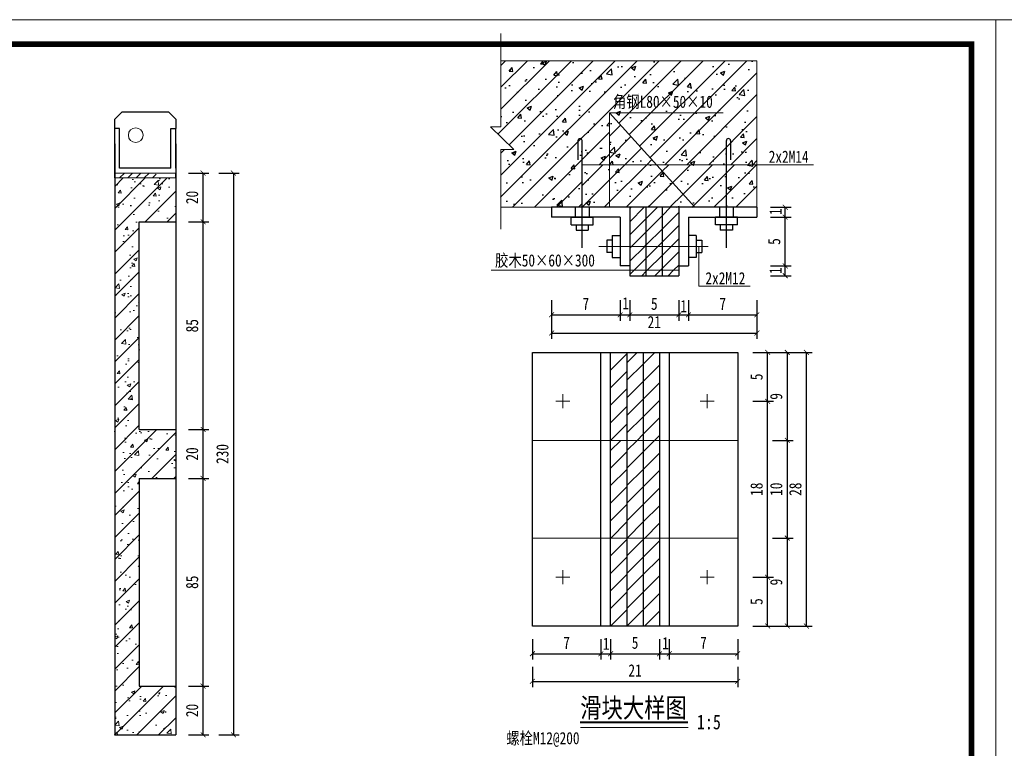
# Model space of a CAD drawing. Extents: x -13074 to 1448651, y 3648755 to 8081248.
# Tile 144 of 173: x 563780 to 563981, y 3858633 to 3858782. Entities that reach past the tile are written whole.
import ezdxf
from ezdxf.enums import TextEntityAlignment as Align
from ezdxf.lldxf.tags import DXFTag

# ---------------------------------------------------------------- set-up
doc = ezdxf.new("R2010")
doc.units = 0
doc.header["$PDMODE"] = 32
doc.header["$PDSIZE"] = 0.2
doc.layers.get('0').update_dxf_attribs({"linetype": 'CONTINUOUS'})
doc.layers.get('Defpoints').update_dxf_attribs({"linetype": 'CONTINUOUS'})
for name, color, linetype, lineweight in [('0.09标注线', 3, 'CONTINUOUS', 9), ('SHEET', 1, 'CONTINUOUS', 15), ('标注线', 7, 'CONTINUOUS', 18), ('细实线', 3, 'CONTINUOUS', 20), ('轮廓线', 1, 'CONTINUOUS', 30), ('轮廓西线', 1, 'CONTINUOUS', 15)]:
    doc.layers.add(name, color=color, linetype=linetype, lineweight=lineweight)
doc.layers.add('BIAOZHU', color=9, linetype='CONTINUOUS')
doc.styles.add('-仿宋_GB2312', font='FangSong_GB2312.ttf')
doc.styles.add('HZTXT', font='FangSong_GB2312.ttf', dxfattribs={"width": 0.8, "height": 2.5})
tags = doc.linetypes.add('DASHDOT2', pattern=[0.5, 0.25, -0.125, 0, -0.125]).pattern_tags.tags
tags[10:11] = [DXFTag(74, 4), DXFTag(75, 0), DXFTag(340, '0'), DXFTag(46, 1.0), DXFTag(50, 0.0), DXFTag(44, 0.0), DXFTag(45, 0.0)]
tags[8:9] = [DXFTag(74, 4), DXFTag(75, 0), DXFTag(340, '0'), DXFTag(46, 1.0), DXFTag(50, 0.0), DXFTag(44, 0.0), DXFTag(45, 0.0)]
tags[6:7] = [DXFTag(74, 4), DXFTag(75, 0), DXFTag(340, '0'), DXFTag(46, 1.0), DXFTag(50, 0.0), DXFTag(44, 0.0), DXFTag(45, 0.0)]
tags[4:5] = [DXFTag(74, 4), DXFTag(75, 0), DXFTag(340, '0'), DXFTag(46, 1.0), DXFTag(50, 0.0), DXFTag(44, 0.0), DXFTag(45, 0.0)]
doc.dimstyles.new('工作室标准标注', dxfattribs={"dimtxt": 2.5, "dimasz": 1, "dimexe": 1.2, "dimexo": 1.5, "dimgap": 1, "dimtad": 1, "dimdec": 1, "dimzin": 0, "dimdsep": 46, "dimtxsty": 'HZTXT', "dimblk": 'ARCHTICK', "dimcen": 0.09, "dimadec": 0, "dimazin": 0, "dimtfac": 0.09, "dimtdec": 1, "dimtofl": 0, "dimtmove": 2, "dimatfit": 3, "dimldrblk": 'ARCHTICK', "dimfxl": 3, "dimfxlon": 1, "dimtolj": 1, "dimtzin": 0, "dimarcsym": 0})
pattern_1 = [(49.99999999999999, (563876.3723080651, 3858744.085233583), (9.1092334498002, -0.7969542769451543), [0.9525000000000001, -10.4775]), (355, (563876.3723080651, 3858744.085233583), (-1.76214129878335, 9.552832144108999), [0.762, -8.382]), (100.451, (563877.131408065, 3858744.018821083), (7.347125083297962, 8.755834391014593), [0.8095000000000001, -8.9045]), (46.18420000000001, (563876.3723080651, 3858746.625233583), (13.5539520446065, -2.102116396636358), [1.42875, -15.71625]), (96.6356, (563877.5018030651, 3858746.450058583), (11.87021172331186, 12.37127779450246), [1.21425, -13.35675]), (351.1840000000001, (563876.3723080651, 3858746.625233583), (11.8702302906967, 12.37125589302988), [1.143, -12.573]), (21, (563877.642308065, 3858745.990233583), (7.580743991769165, -5.113275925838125), [0.9525000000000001, -10.4775]), (326.0000000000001, (563877.642308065, 3858745.990233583), (3.090101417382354, 9.209398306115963), [0.762, -8.382]), (71.4514, (563878.2740330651, 3858745.564128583), (10.67082453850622, 4.096142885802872), [0.8095000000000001, -8.9045]), (37.50000000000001, (563876.3723080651, 3858744.085233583), (0.1544301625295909, 4.227751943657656), [0, -8.2804, 0, -8.509, 0, -8.41375]), (7.499999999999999, (563876.3723080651, 3858744.085233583), (3.340983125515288, 5.009028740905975), [0, -4.8514, 0, -8.0899, 0, -3.20675]), (327.5, (563873.5402080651, 3858744.085233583), (6.77952975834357, -0.2864371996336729), [0, -3.175, 0, -9.906, 0, -13.1445]), (317.5, (563872.270208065, 3858744.085233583), (7.406459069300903, 1.271324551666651), [0, -4.1275, 0, -6.578600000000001, 0, -9.3345])]
pattern_2 = [(45, (563895.1118065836, 3858744.085233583), (-2.245064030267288, 2.245064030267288), [])]
pattern_3 = [(45, (563904.2664710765, 3858658.389122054), (-1.79605122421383, 1.796051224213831), [])]
pattern_4 = [(45, (563900.9331377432, 3858658.389122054), (-1.79605122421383, 1.796051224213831), [])]
pattern_5 = [(45, (563896.5118065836, 3858730.085233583), (-1.347038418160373, 1.347038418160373), [])]

# ---------------------------------------------------------------- blocks, each defined once
blk = doc.blocks.new('_ARCHTICK')
at = {"color": 0, "linetype": 'ByBlock', "const_width": 0.15}
blk.add_lwpolyline([(-0.5, -0.5), (0.5, 0.5)], dxfattribs=at)
blk = doc.blocks.new('*D1680')
at = {"layer": 'Defpoints', "color": 0, "lineweight": 13}
for p in [(563811.9949053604, 3858751.104306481), (563811.9949053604, 3858636.104306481), (563823.776584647, 3858636.104306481)]:
    blk.add_point(p, dxfattribs=at)
at = {"layer": '细实线', "color": 0, "lineweight": -2}
for p, q in [((563820.776584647, 3858751.104306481), (563824.976584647, 3858751.104306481)), ((563823.776584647, 3858751.104306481), (563823.776584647, 3858636.104306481)), ((563820.776584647, 3858636.104306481), (563824.976584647, 3858636.104306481))]:
    blk.add_line(p, q, dxfattribs=at)
for p, rotation in [((563823.776584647, 3858751.104306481), 90), ((563823.776584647, 3858636.104306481), 270)]:
    blk.add_blockref('_ARCHTICK', p, dxfattribs=dict(at, rotation=rotation))
at = {"layer": '细实线', "color": 0, "lineweight": 9, "insert": (563821.5265846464, 3858693.604306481), "char_height": 2.5, "attachment_point": 5, "rotation": 90, "style": 'HZTXT'}
blk.add_mtext('\\A1;230', dxfattribs=at)
blk = doc.blocks.new('*D1770')
at = {"layer": 'Defpoints', "color": 0, "lineweight": 13}
for p in [(563902.8618065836, 3858734.085233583), (563904.8618065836, 3858732.085233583), (563904.8618065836, 3858722.083915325)]:
    blk.add_point(p, dxfattribs=at)
at = {"layer": '细实线', "color": 0, "lineweight": -2}
for p, q in [((563902.8618065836, 3858725.083915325), (563902.8618065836, 3858720.883915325)), ((563904.8618065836, 3858725.083915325), (563904.8618065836, 3858720.883915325)), ((563902.8618065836, 3858722.083915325), (563904.8618065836, 3858722.083915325))]:
    blk.add_line(p, q, dxfattribs=at)
at = {"layer": '细实线', "color": 0, "lineweight": -2, "rotation": 180}
blk.add_blockref('_ARCHTICK', (563902.8618065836, 3858722.083915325), dxfattribs=at)
at = {"layer": '细实线', "color": 0, "lineweight": -2}
blk.add_blockref('_ARCHTICK', (563904.8618065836, 3858722.083915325), dxfattribs=at)
at = {"layer": '细实线', "color": 0, "lineweight": 9, "insert": (563904.0106070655, 3858724.450038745), "char_height": 2.5, "attachment_point": 5, "style": 'HZTXT'}
blk.add_mtext('\\A1;1', dxfattribs=at)
blk = doc.blocks.new('*D1772')
at = {"layer": 'Defpoints', "color": 0, "lineweight": 13}
for p in [(563916.8618065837, 3858734.085233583), (563914.8618065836, 3858732.085233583), (563916.8618065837, 3858722.083915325)]:
    blk.add_point(p, dxfattribs=at)
at = {"layer": '细实线', "color": 0, "lineweight": -2}
for p, q in [((563914.8618065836, 3858725.083915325), (563914.8618065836, 3858720.883915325)), ((563916.8618065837, 3858725.083915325), (563916.8618065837, 3858720.883915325)), ((563914.8618065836, 3858722.083915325), (563916.8618065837, 3858722.083915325))]:
    blk.add_line(p, q, dxfattribs=at)
at = {"layer": '细实线', "color": 0, "lineweight": -2, "rotation": 180}
blk.add_blockref('_ARCHTICK', (563914.8618065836, 3858722.083915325), dxfattribs=at)
at = {"layer": '细实线', "color": 0, "lineweight": -2}
blk.add_blockref('_ARCHTICK', (563916.8618065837, 3858722.083915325), dxfattribs=at)
at = {"layer": '细实线', "color": 0, "lineweight": 9, "insert": (563915.8706495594, 3858723.873912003), "char_height": 2.5, "attachment_point": 5, "style": 'HZTXT'}
blk.add_mtext('\\A1;1', dxfattribs=at)
blk = doc.blocks.new('*D1774')
at = {"layer": 'Defpoints', "color": 0, "lineweight": 13}
for p in [(563914.8618065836, 3858732.085233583), (563936.6528443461, 3858732.085233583), (563914.8618065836, 3858730.085233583)]:
    blk.add_point(p, dxfattribs=at)
at = {"layer": '细实线', "color": 0, "lineweight": -2}
for p, q in [((563933.6528443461, 3858732.085233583), (563937.8528443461, 3858732.085233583)), ((563936.6528443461, 3858730.085233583), (563936.6528443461, 3858732.085233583)), ((563933.6528443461, 3858730.085233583), (563937.8528443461, 3858730.085233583))]:
    blk.add_line(p, q, dxfattribs=at)
for p, rotation in [((563936.6528443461, 3858732.085233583), 90), ((563936.6528443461, 3858730.085233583), 270)]:
    blk.add_blockref('_ARCHTICK', p, dxfattribs=dict(at, rotation=rotation))
at = {"layer": '细实线', "color": 0, "lineweight": 9, "insert": (563934.665446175, 3858731.120519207), "char_height": 2.5, "attachment_point": 5, "rotation": 90, "style": 'HZTXT'}
blk.add_mtext('\\A1;1', dxfattribs=at)
blk = doc.blocks.new('*D1776')
at = {"layer": 'Defpoints', "color": 0, "lineweight": 13}
for p in [(563930.8618065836, 3858744.085233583), (563936.6528443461, 3858744.085233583), (563916.8618065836, 3858742.085233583)]:
    blk.add_point(p, dxfattribs=at)
at = {"layer": '细实线', "color": 0, "lineweight": -2}
for p, q in [((563933.6528443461, 3858744.085233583), (563937.8528443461, 3858744.085233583)), ((563936.6528443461, 3858742.085233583), (563936.6528443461, 3858744.085233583)), ((563933.6528443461, 3858742.085233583), (563937.8528443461, 3858742.085233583))]:
    blk.add_line(p, q, dxfattribs=at)
for p, rotation in [((563936.6528443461, 3858744.085233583), 90), ((563936.6528443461, 3858742.085233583), 270)]:
    blk.add_blockref('_ARCHTICK', p, dxfattribs=dict(at, rotation=rotation))
at = {"layer": '细实线', "color": 0, "lineweight": 9, "insert": (563934.665446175, 3858743.192292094), "char_height": 2.5, "attachment_point": 5, "rotation": 90, "style": 'HZTXT'}
blk.add_mtext('\\A1;1', dxfattribs=at)
blk = doc.blocks.new('*D2926')
at = {"layer": 'Defpoints', "color": 0, "lineweight": 13}
for p in [(563898.9331377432, 3858658.389122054), (563900.9331377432, 3858658.389122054), (563900.9331377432, 3858652.718100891)]:
    blk.add_point(p, dxfattribs=at)
at = {"layer": '细实线', "color": 0, "lineweight": -2}
for p, q in [((563898.9331377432, 3858655.718100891), (563898.9331377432, 3858651.51810089)), ((563900.9331377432, 3858655.718100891), (563900.9331377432, 3858651.51810089)), ((563898.9331377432, 3858652.718100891), (563900.9331377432, 3858652.718100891))]:
    blk.add_line(p, q, dxfattribs=at)
at = {"layer": '细实线', "color": 0, "lineweight": -2, "rotation": 180}
blk.add_blockref('_ARCHTICK', (563898.9331377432, 3858652.718100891), dxfattribs=at)
at = {"layer": '细实线', "color": 0, "lineweight": -2}
blk.add_blockref('_ARCHTICK', (563900.9331377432, 3858652.718100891), dxfattribs=at)
at = {"layer": '细实线', "color": 0, "lineweight": 9, "insert": (563900.0221981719, 3858654.768426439), "char_height": 2.5, "attachment_point": 5, "style": 'HZTXT'}
blk.add_mtext('\\A1;1', dxfattribs=at)
blk = doc.blocks.new('*D2928')
at = {"layer": 'Defpoints', "color": 0, "lineweight": 13}
for p in [(563910.9331377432, 3858658.389122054), (563912.9331377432, 3858658.389122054), (563912.9331377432, 3858652.718100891)]:
    blk.add_point(p, dxfattribs=at)
at = {"layer": '细实线', "color": 0, "lineweight": -2}
for p, q in [((563910.9331377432, 3858655.718100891), (563910.9331377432, 3858651.51810089)), ((563912.9331377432, 3858655.718100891), (563912.9331377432, 3858651.51810089)), ((563910.9331377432, 3858652.718100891), (563912.9331377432, 3858652.718100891))]:
    blk.add_line(p, q, dxfattribs=at)
at = {"layer": '细实线', "color": 0, "lineweight": -2, "rotation": 180}
blk.add_blockref('_ARCHTICK', (563910.9331377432, 3858652.718100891), dxfattribs=at)
at = {"layer": '细实线', "color": 0, "lineweight": -2}
blk.add_blockref('_ARCHTICK', (563912.9331377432, 3858652.718100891), dxfattribs=at)
at = {"layer": '细实线', "color": 0, "lineweight": 9, "insert": (563912.1723881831, 3858654.887487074), "char_height": 2.5, "attachment_point": 5, "style": 'HZTXT'}
blk.add_mtext('\\A1;1', dxfattribs=at)
blk = doc.blocks.new('*D2933')
at = {"layer": 'Defpoints', "color": 0, "lineweight": 13}
for p in [(563926.9331377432, 3858714.389122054), (563926.9331377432, 3858696.389122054), (563937.0693234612, 3858696.389122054)]:
    blk.add_point(p, dxfattribs=at)
at = {"layer": '细实线', "color": 0, "lineweight": -2}
for p, q in [((563934.0693234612, 3858714.389122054), (563938.2693234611, 3858714.389122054)), ((563937.0693234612, 3858714.389122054), (563937.0693234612, 3858696.389122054)), ((563934.0693234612, 3858696.389122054), (563938.2693234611, 3858696.389122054))]:
    blk.add_line(p, q, dxfattribs=at)
for p, rotation in [((563937.0693234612, 3858714.389122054), 90), ((563937.0693234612, 3858696.389122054), 270)]:
    blk.add_blockref('_ARCHTICK', p, dxfattribs=dict(at, rotation=rotation))
at = {"layer": '细实线', "color": 0, "lineweight": 9, "insert": (563934.8193234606, 3858705.389122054), "char_height": 2.5, "attachment_point": 5, "rotation": 90, "style": 'HZTXT'}
blk.add_mtext('\\A1;9', dxfattribs=at)
blk = doc.blocks.new('*D2934')
at = {"layer": 'Defpoints', "color": 0, "lineweight": 13}
for p in [(563926.9331377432, 3858696.389122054), (563926.9331377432, 3858676.389122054), (563937.0693234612, 3858676.389122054)]:
    blk.add_point(p, dxfattribs=at)
at = {"layer": '细实线', "color": 0, "lineweight": -2}
for p, q in [((563934.0693234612, 3858696.389122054), (563938.2693234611, 3858696.389122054)), ((563937.0693234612, 3858696.389122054), (563937.0693234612, 3858676.389122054)), ((563934.0693234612, 3858676.389122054), (563938.2693234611, 3858676.389122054))]:
    blk.add_line(p, q, dxfattribs=at)
for p, rotation in [((563937.0693234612, 3858696.389122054), 90), ((563937.0693234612, 3858676.389122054), 270)]:
    blk.add_blockref('_ARCHTICK', p, dxfattribs=dict(at, rotation=rotation))
at = {"layer": '细实线', "color": 0, "lineweight": 9, "insert": (563934.8193234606, 3858686.389122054), "char_height": 2.5, "attachment_point": 5, "rotation": 90, "style": 'HZTXT'}
blk.add_mtext('\\A1;10', dxfattribs=at)
blk = doc.blocks.new('*D2935')
at = {"layer": 'Defpoints', "color": 0, "lineweight": 13}
for p in [(563926.9331377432, 3858676.389122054), (563926.9331377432, 3858658.389122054), (563937.0693234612, 3858658.389122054)]:
    blk.add_point(p, dxfattribs=at)
at = {"layer": '细实线', "color": 0, "lineweight": -2}
for p, q in [((563934.0693234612, 3858676.389122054), (563938.2693234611, 3858676.389122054)), ((563937.0693234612, 3858676.389122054), (563937.0693234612, 3858658.389122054)), ((563934.0693234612, 3858658.389122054), (563938.2693234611, 3858658.389122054))]:
    blk.add_line(p, q, dxfattribs=at)
for p, rotation in [((563937.0693234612, 3858676.389122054), 90), ((563937.0693234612, 3858658.389122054), 270)]:
    blk.add_blockref('_ARCHTICK', p, dxfattribs=dict(at, rotation=rotation))
at = {"layer": '细实线', "color": 0, "lineweight": 9, "insert": (563934.8193234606, 3858667.389122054), "char_height": 2.5, "attachment_point": 5, "rotation": 90, "style": 'HZTXT'}
blk.add_mtext('\\A1;9', dxfattribs=at)

msp = doc.modelspace()

# ---------------------------------------------------------------- hatches: boundary and pattern name
at = {"layer": '0.09标注线', "linetype": 'Continuous', "lineweight": 13}
h = msp.add_hatch(dxfattribs=at)
h.set_pattern_fill('混凝土2', color=256, style=0)
h.set_pattern_definition([(49.99999999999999, (563799.4949053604, 3858636.104306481), (7.172601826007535, -0.6275213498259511), [0.75, -8.25]), (355, (563799.4949053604, 3858636.104306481), (-1.38751333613, 7.521921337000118), [0.6, -6.6]), (100.4514, (563800.0926221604, 3858636.052013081), (5.785093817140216, 6.894395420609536), [0.6374019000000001, -7.01142112]), (46.18420000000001, (563799.4949053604, 3858638.104306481), (10.67241048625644, -1.655190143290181), [1.125, -12.375]), (96.6356, (563800.3842728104, 3858637.966373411), (9.346627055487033, 9.741178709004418), [0.95610288, -10.51713]), (351.1842, (563799.4949053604, 3858638.104306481), (9.346619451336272, 9.741186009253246), [0.9, -9.9]), (21, (563800.4949053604, 3858637.604306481), (5.969070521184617, -4.026188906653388), [0.75, -8.25]), (326.0000000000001, (563800.4949053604, 3858637.604306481), (2.433153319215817, 7.25150045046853), [0.6, -6.6]), (71.4514, (563800.9923276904, 3858637.268790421), (8.4022262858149, 3.225304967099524), [0.6374019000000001, -7.01142112]), (37.50000000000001, (563799.4949053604, 3858636.104306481), (0.1215985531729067, 3.328938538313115), [0, -6.52, 0, -6.7, 0, -6.625]), (7.499999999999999, (563799.4949053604, 3858636.104306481), (2.630695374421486, 3.944117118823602), [0, -3.82, 0, -6.37, 0, -2.525]), (327.5, (563797.2649053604, 3858636.104306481), (5.338224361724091, -0.225548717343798), [0, -2.5, 0, -7.8, 0, -10.35]), (317.5, (563796.2649053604, 3858636.104306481), (5.831861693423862, 1.001049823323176), [0, -3.25, 0, -5.18, 0, -7.35])])
h.paths.add_polyline_path([(563804.4949053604, 3858741.104306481), (563811.9949053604, 3858741.104306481), (563811.9949053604, 3858750.104306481), (563799.4949053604, 3858750.104306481), (563799.4949053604, 3858636.104306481), (563811.9949053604, 3858636.104306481), (563811.9949053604, 3858646.104306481), (563804.4949053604, 3858646.104306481), (563804.4949053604, 3858688.604306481), (563811.9949053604, 3858688.604306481), (563811.9949053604, 3858698.604306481), (563804.4949053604, 3858698.604306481)])
at = {"layer": 'BIAOZHU'}
h = msp.add_hatch(dxfattribs=at)
h.set_pattern_fill('AR-CONC', color=256, scale=0.05, style=0)
h.set_pattern_definition(pattern_1)
h.paths.add_polyline_path([(563930.8618065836, 3858752.808592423), (563930.8618065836, 3858774.085233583), (563878.4868264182, 3858774.085233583), (563878.4868264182, 3858760.568111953), (563876.3723080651, 3858760.568111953), (563881.1398349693, 3858755.901000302), (563878.4868264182, 3858755.901000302), (563878.4868264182, 3858744.085233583), (563895.1118065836, 3858744.085233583), (563895.1118065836, 3858752.808592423), (563900.7064519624, 3858752.808592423), (563900.7064519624, 3858763.426319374), (563910.2915067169, 3858752.808592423)])
h.paths.add_polyline_path([(563910.2915067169, 3858752.808592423), (563918.1664381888, 3858744.085233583), (563924.6118065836, 3858744.085233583), (563924.6118065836, 3858752.808592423)], flags=17)
h.paths.add_polyline_path([(563900.5863922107, 3858763.192984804), (563922.9917976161, 3858763.192984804), (563922.9917976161, 3858768.13893075), (563900.5863922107, 3858768.13893075)], flags=24)
h = msp.add_hatch(dxfattribs=at)
h.set_pattern_fill('ANSI31', color=256, style=0)
h.set_pattern_definition([(45, (563876.3723080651, 3858744.085233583), (-2.245064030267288, 2.245064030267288), [])])
h.paths.add_polyline_path([(563878.4868264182, 3858774.085233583), (563878.4868264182, 3858760.568111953), (563876.3723080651, 3858760.568111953), (563881.1398349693, 3858755.901000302), (563878.4868264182, 3858755.901000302), (563878.4868264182, 3858744.085233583), (563895.1118065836, 3858744.085233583), (563895.1118065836, 3858752.808592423), (563900.7064519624, 3858752.808592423), (563900.7064519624, 3858763.426319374), (563910.2915067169, 3858752.808592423), (563930.8618065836, 3858752.808592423), (563930.8618065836, 3858774.085233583)])
h.paths.add_polyline_path([(563900.5863922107, 3858763.192984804), (563922.9917976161, 3858763.192984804), (563922.9917976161, 3858768.13893075), (563900.5863922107, 3858768.13893075)], flags=24)
h = msp.add_hatch(dxfattribs=at)
h.set_pattern_fill('ANSI31', color=256, style=0)
h.set_pattern_definition(pattern_2)
h.paths.add_polyline_path([(563910.2915067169, 3858752.808592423), (563900.7064519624, 3858763.426319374), (563900.7064519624, 3858752.808592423)])
h = msp.add_hatch(dxfattribs=at)
h.set_pattern_fill('AR-CONC', color=256, scale=0.05, style=0)
h.set_pattern_definition([(49.99999999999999, (563900.7064519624, 3858752.808592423), (9.1092334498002, -0.7969542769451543), [0.9525000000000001, -10.4775]), (355, (563900.7064519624, 3858752.808592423), (-1.76214129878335, 9.552832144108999), [0.762, -8.382]), (100.451, (563901.4655519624, 3858752.742179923), (7.347125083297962, 8.755834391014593), [0.8095000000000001, -8.9045]), (46.18420000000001, (563900.7064519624, 3858755.348592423), (13.5539520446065, -2.102116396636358), [1.42875, -15.71625]), (96.6356, (563901.8359469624, 3858755.173417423), (11.87021172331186, 12.37127779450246), [1.21425, -13.35675]), (351.1840000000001, (563900.7064519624, 3858755.348592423), (11.8702302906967, 12.37125589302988), [1.143, -12.573]), (21, (563901.9764519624, 3858754.713592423), (7.580743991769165, -5.113275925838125), [0.9525000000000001, -10.4775]), (326.0000000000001, (563901.9764519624, 3858754.713592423), (3.090101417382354, 9.209398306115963), [0.762, -8.382]), (71.4514, (563902.6081769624, 3858754.287487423), (10.67082453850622, 4.096142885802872), [0.8095000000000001, -8.9045]), (37.50000000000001, (563900.7064519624, 3858752.808592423), (0.1544301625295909, 4.227751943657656), [0, -8.2804, 0, -8.509, 0, -8.41375]), (7.499999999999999, (563900.7064519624, 3858752.808592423), (3.340983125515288, 5.009028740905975), [0, -4.8514, 0, -8.0899, 0, -3.20675]), (327.5, (563897.8743519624, 3858752.808592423), (6.77952975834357, -0.2864371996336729), [0, -3.175, 0, -9.906, 0, -13.1445]), (317.5, (563896.6043519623, 3858752.808592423), (7.406459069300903, 1.271324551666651), [0, -4.1275, 0, -6.578600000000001, 0, -9.3345])])
h.paths.add_polyline_path([(563900.7064519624, 3858752.808592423), (563910.2915067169, 3858752.808592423), (563900.7064519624, 3858763.426319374)])
h = msp.add_hatch(dxfattribs=at)
h.set_pattern_fill('AR-CONC', color=256, scale=0.05, style=0)
h.set_pattern_definition(pattern_1)
h.paths.add_polyline_path([(563900.7064519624, 3858752.808592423), (563895.1118065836, 3858752.808592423), (563895.1118065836, 3858744.085233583), (563900.7064519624, 3858744.085233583)])
h = msp.add_hatch(dxfattribs=at)
h.set_pattern_fill('ANSI31', color=256, style=0)
h.set_pattern_definition(pattern_2)
h.paths.add_polyline_path([(563895.1118065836, 3858752.808592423), (563895.1118065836, 3858744.085233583), (563900.7064519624, 3858744.085233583), (563900.7064519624, 3858752.808592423)])
h = msp.add_hatch(dxfattribs=at)
h.set_pattern_fill('AR-CONC', color=256, scale=0.05, style=0)
h.set_pattern_definition(pattern_1)
h.paths.add_polyline_path([(563910.2915067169, 3858752.808592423), (563918.1664381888, 3858744.085233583), (563924.6118065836, 3858744.085233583), (563924.6118065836, 3858752.808592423)], flags=17)
h.paths.add_polyline_path([(563900.7064519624, 3858752.808592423), (563900.7064519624, 3858744.085233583), (563918.1664381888, 3858744.085233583), (563910.2915067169, 3858752.808592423)], flags=17)
h = msp.add_hatch(dxfattribs=at)
h.set_pattern_fill('ANSI31', color=256, style=0)
h.set_pattern_definition(pattern_2)
h.paths.add_polyline_path([(563900.7064519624, 3858752.808592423), (563900.7064519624, 3858744.085233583), (563918.1664381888, 3858744.085233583), (563910.2915067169, 3858752.808592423)])
h = msp.add_hatch(dxfattribs=at)
h.set_pattern_fill('AR-CONC', color=256, scale=0.05, style=0)
h.set_pattern_definition(pattern_1)
h.paths.add_polyline_path([(563910.2915067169, 3858752.808592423), (563918.1664381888, 3858744.085233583), (563924.6118065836, 3858744.085233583), (563924.6118065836, 3858752.808592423)], flags=17)
h.paths.add_polyline_path([(563930.8618065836, 3858752.808592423), (563924.6118065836, 3858752.808592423), (563924.6118065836, 3858744.085233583), (563930.8618065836, 3858744.085233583)], flags=17)
h = msp.add_hatch(dxfattribs=at)
h.set_pattern_fill('ANSI31', color=256, style=0)
h.set_pattern_definition(pattern_2)
h.paths.add_polyline_path([(563918.1664381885, 3858744.085233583), (563924.6118065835, 3858744.085233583), (563924.6118065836, 3858752.808592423), (563910.2915067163, 3858752.808592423)])
h = msp.add_hatch(dxfattribs=at)
h.set_pattern_fill('ANSI31', color=256, style=0)
h.set_pattern_definition(pattern_2)
h.paths.add_polyline_path([(563924.6118065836, 3858744.085233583), (563930.8618065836, 3858744.085233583), (563930.8618065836, 3858752.808592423), (563924.6118065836, 3858752.808592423)])
h = msp.add_hatch(dxfattribs=at)
h.set_pattern_fill('ANSI31', color=256, style=0)
h.set_pattern_definition([(45, (563799.4949053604, 3858636.104306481), (-2.245064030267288, 2.245064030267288), [])])
h.paths.add_polyline_path([(563804.4949053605, 3858741.104306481), (563811.9949053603, 3858741.104306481), (563811.9949053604, 3858750.104306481), (563799.4949053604, 3858750.104306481), (563799.4949053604, 3858636.104306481), (563811.9949053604, 3858636.104306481), (563811.9949053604, 3858646.104306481), (563804.4949053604, 3858646.104306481), (563804.4949053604, 3858688.604306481), (563811.9949053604, 3858688.604306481), (563811.9949053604, 3858698.604306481), (563804.4949053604, 3858698.604306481)])
h = msp.add_hatch(dxfattribs=at)
h.set_pattern_fill('ANSI31', color=256, scale=0.6, style=0)
h.set_pattern_definition(pattern_5)
h.paths.add_polyline_path([(563904.8618065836, 3858736.085233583), (563908.195139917, 3858736.085233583), (563908.195139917, 3858744.085233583), (563904.8618065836, 3858744.085233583)])
h = msp.add_hatch(dxfattribs=at)
h.set_pattern_fill('ANSI31', color=256, scale=0.6, style=0)
h.set_pattern_definition(pattern_5)
h.paths.add_polyline_path([(563911.5284732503, 3858744.085233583), (563908.195139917, 3858744.085233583), (563908.195139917, 3858736.085233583), (563911.5284732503, 3858736.085233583)])
h = msp.add_hatch(dxfattribs=at)
h.set_pattern_fill('ANSI31', color=256, scale=0.6, style=0)
h.set_pattern_definition(pattern_5)
h.paths.add_polyline_path([(563911.5284732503, 3858736.085233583), (563914.8618065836, 3858736.085233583), (563914.8618065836, 3858744.085233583), (563911.5284732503, 3858744.085233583)])
h = msp.add_hatch(dxfattribs=at)
h.set_pattern_fill('ANSI31', color=256, scale=0.6, style=0)
h.set_pattern_definition(pattern_5)
h.paths.add_polyline_path([(563904.8618065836, 3858731.208713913), (563908.195139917, 3858731.208713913), (563908.195139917, 3858736.085233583), (563904.8618065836, 3858736.085233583)])
h = msp.add_hatch(dxfattribs=at)
h.set_pattern_fill('ANSI31', color=256, scale=0.6, style=0)
h.set_pattern_definition(pattern_5)
h.paths.add_polyline_path([(563908.195139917, 3858731.208713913), (563911.5284732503, 3858731.208713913), (563911.5284732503, 3858736.085233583), (563908.195139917, 3858736.085233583)])
h = msp.add_hatch(dxfattribs=at)
h.set_pattern_fill('ANSI31', color=256, scale=0.6, style=0)
h.set_pattern_definition(pattern_5)
h.paths.add_polyline_path([(563911.5284732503, 3858731.208713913), (563914.8618065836, 3858731.208713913), (563914.8618065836, 3858736.085233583), (563911.5284732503, 3858736.085233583)])
h = msp.add_hatch(dxfattribs=at)
h.set_pattern_fill('ANSI31', color=256, scale=0.6, style=0)
h.set_pattern_definition(pattern_5)
h.paths.add_polyline_path([(563904.8618065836, 3858731.208713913), (563904.8618065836, 3858730.085233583), (563908.195139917, 3858730.085233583), (563908.195139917, 3858731.208713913)])
h = msp.add_hatch(dxfattribs=at)
h.set_pattern_fill('ANSI31', color=256, scale=0.6, style=0)
h.set_pattern_definition(pattern_5)
h.paths.add_polyline_path([(563908.195139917, 3858731.208713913), (563908.195139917, 3858730.085233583), (563911.5284732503, 3858730.085233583), (563911.5284732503, 3858731.208713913)])
h = msp.add_hatch(dxfattribs=at)
h.set_pattern_fill('ANSI31', color=256, scale=0.6, style=0)
h.set_pattern_definition(pattern_5)
h.paths.add_polyline_path([(563914.8618065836, 3858730.085233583), (563914.8618065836, 3858731.208713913), (563911.5284732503, 3858731.208713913), (563911.5284732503, 3858730.085233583)])
at = {"layer": '细实线', "lineweight": 15}
h = msp.add_hatch(dxfattribs=at)
h.set_pattern_fill('ANSI31', color=8, scale=0.8, style=0)
h.set_pattern_definition([(45, (563900.9331377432, 3858696.389122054), (-1.79605122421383, 1.796051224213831), [])])
h.paths.add_polyline_path([(563904.2664710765, 3858714.389122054), (563900.9331377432, 3858714.389122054), (563900.9331377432, 3858696.389122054), (563904.2664710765, 3858696.389122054)])
h = msp.add_hatch(dxfattribs=at)
h.set_pattern_fill('ANSI31', color=8, scale=0.8, style=0)
h.set_pattern_definition(pattern_3)
h.paths.add_polyline_path([(563907.5998044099, 3858714.389122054), (563904.2664710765, 3858714.389122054), (563904.2664710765, 3858696.389122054), (563907.5998044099, 3858696.389122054)])
h = msp.add_hatch(dxfattribs=at)
h.set_pattern_fill('ANSI31', color=8, scale=0.8, style=0)
h.set_pattern_definition(pattern_3)
h.paths.add_polyline_path([(563907.5998044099, 3858696.389122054), (563910.9331377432, 3858696.389122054), (563910.9331377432, 3858714.389122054), (563907.5998044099, 3858714.389122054)])
h = msp.add_hatch(dxfattribs=at)
h.set_pattern_fill('ANSI31', color=8, scale=0.8, style=0)
h.set_pattern_definition(pattern_4)
h.paths.add_polyline_path([(563904.2664710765, 3858696.389122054), (563900.9331377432, 3858696.389122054), (563900.9331377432, 3858686.389122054), (563904.2664710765, 3858686.389122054)])
h = msp.add_hatch(dxfattribs=at)
h.set_pattern_fill('ANSI31', color=8, scale=0.8, style=0)
h.set_pattern_definition(pattern_3)
h.paths.add_polyline_path([(563907.5998044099, 3858696.389122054), (563904.2664710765, 3858696.389122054), (563904.2664710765, 3858686.389122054), (563907.5998044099, 3858686.389122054)])
h = msp.add_hatch(dxfattribs=at)
h.set_pattern_fill('ANSI31', color=8, scale=0.8, style=0)
h.set_pattern_definition(pattern_3)
h.paths.add_polyline_path([(563910.9331377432, 3858696.389122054), (563907.5998044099, 3858696.389122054), (563907.5998044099, 3858686.389122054), (563910.9331377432, 3858686.389122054)])
h = msp.add_hatch(dxfattribs=at)
h.set_pattern_fill('ANSI31', color=8, scale=0.8, style=0)
h.set_pattern_definition(pattern_4)
h.paths.add_polyline_path([(563904.2664710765, 3858686.389122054), (563900.9331377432, 3858686.389122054), (563900.9331377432, 3858676.389122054), (563904.2664710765, 3858676.389122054)])
h = msp.add_hatch(dxfattribs=at)
h.set_pattern_fill('ANSI31', color=8, scale=0.8, style=0)
h.set_pattern_definition(pattern_3)
h.paths.add_polyline_path([(563907.5998044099, 3858686.389122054), (563904.2664710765, 3858686.389122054), (563904.2664710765, 3858676.389122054), (563907.5998044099, 3858676.389122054)])
h = msp.add_hatch(dxfattribs=at)
h.set_pattern_fill('ANSI31', color=8, scale=0.8, style=0)
h.set_pattern_definition(pattern_3)
h.paths.add_polyline_path([(563910.9331377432, 3858686.389122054), (563907.5998044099, 3858686.389122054), (563907.5998044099, 3858676.389122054), (563910.9331377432, 3858676.389122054)])
h = msp.add_hatch(dxfattribs=at)
h.set_pattern_fill('ANSI31', color=8, scale=0.8, style=0)
h.set_pattern_definition(pattern_4)
h.paths.add_polyline_path([(563900.9331377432, 3858658.389122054), (563904.2664710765, 3858658.389122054), (563904.2664710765, 3858676.389122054), (563900.9331377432, 3858676.389122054)])
h = msp.add_hatch(dxfattribs=at)
h.set_pattern_fill('ANSI31', color=8, scale=0.8, style=0)
h.set_pattern_definition(pattern_3)
h.paths.add_polyline_path([(563907.5998044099, 3858676.389122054), (563904.2664710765, 3858676.389122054), (563904.2664710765, 3858658.389122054), (563907.5998044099, 3858658.389122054)])
h = msp.add_hatch(dxfattribs=at)
h.set_pattern_fill('ANSI31', color=8, scale=0.8, style=0)
h.set_pattern_definition(pattern_3)
h.paths.add_polyline_path([(563907.5998044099, 3858658.389122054), (563910.9331377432, 3858658.389122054), (563910.9331377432, 3858676.389122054), (563907.5998044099, 3858676.389122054)])
at = {"layer": '轮廓西线', "lineweight": 20}
h = msp.add_hatch(dxfattribs=at)
h.set_pattern_fill('ANSI31', scale=0.375, style=0)
h.set_pattern_definition([(45, (562056.1529522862, 3856470.333859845), (-0.8418990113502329, 0.8418990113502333), [])])
h.paths.add_polyline_path([(563807.9949053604, 3858750.104306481), (563807.9949053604, 3858751.104306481), (563800.4949053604, 3858751.104306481), (563800.4949053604, 3858750.104306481)])

# ---------------------------------------------------------------- linework, layer by layer
at = {"layer": 'SHEET', "color": 7}
for points in [[(563979.7687112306, 3858485.488886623), (563559.7690373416, 3858485.488886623), (563559.7690373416, 3858782.488656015), (563979.7687112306, 3858782.488656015)], [(564399.7683851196, 3858485.488886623), (563979.7687112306, 3858485.488886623), (563979.7687112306, 3858782.488656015), (564399.7683851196, 3858782.488656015)]]:
    msp.add_lwpolyline(points, close=True, dxfattribs=at)
at = {"layer": 'SHEET', "color": 7, "const_width": 1.199999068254}
msp.add_lwpolyline([(563584.7690179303, 3858777.488659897), (563974.7687151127, 3858777.488659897), (563974.7687151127, 3858490.48888274), (563584.7690179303, 3858490.48888274)], close=True, dxfattribs=at)
at = {"layer": '标注线', "color": 7}
msp.add_line((563894.781219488, 3858637.623331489), (563916.7863947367, 3858637.623331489), dxfattribs=at)
at = {"layer": '标注线', "color": 7, "const_width": 0.4}
msp.add_lwpolyline([(563894.6718131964, 3858638.697292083), (563916.7863947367, 3858638.697292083)], dxfattribs=at)
at = {"layer": '标注线', "color": 7}
msp.add_circle((563803.7811636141, 3858758.854306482), 1.5, dxfattribs=at)
at = {"layer": '细实线'}
for p, q in [((563878.4868264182, 3858760.568111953), (563878.4868264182, 3858779.673519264)), ((563876.3723080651, 3858760.568111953), (563878.4868264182, 3858760.568111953)), ((563876.3723080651, 3858760.568111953), (563881.1398349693, 3858755.901000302)), ((563878.4868264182, 3858739.604590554), (563878.4868264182, 3858755.901000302)), ((563878.4868264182, 3858755.901000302), (563881.1398349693, 3858755.901000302)), ((563895.1118065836, 3858752.808592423), (563942.4426925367, 3858752.808592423)), ((563889.7431377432, 3858704.389122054), (563892.6231377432, 3858704.389122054)), ((563891.1831377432, 3858705.829122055), (563891.1831377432, 3858702.949122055)), ((563922.1231377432, 3858704.389122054), (563919.2431377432, 3858704.389122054)), ((563920.6831377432, 3858705.829122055), (563920.6831377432, 3858702.949122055)), ((563891.1831377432, 3858666.949122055), (563891.1831377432, 3858669.829122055)), ((563920.6831377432, 3858666.949122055), (563920.6831377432, 3858669.829122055)), ((563889.7431377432, 3858668.389122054), (563892.6231377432, 3858668.389122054)), ((563922.1231377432, 3858668.389122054), (563919.2431377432, 3858668.389122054))]:
    msp.add_line(p, q, dxfattribs=at)
at = {"layer": '细实线', "lineweight": 9}
for p, q in [((563900.7064519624, 3858763.426319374), (563923.9643872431, 3858763.426319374)), ((563900.7064519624, 3858763.426319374), (563900.7064519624, 3858744.085233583)), ((563900.7064519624, 3858763.426319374), (563918.1664381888, 3858744.085233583)), ((563919.0106005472, 3858727.93379624), (563919.0106005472, 3858735.904166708)), ((563876.4846938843, 3858731.208713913), (563914.8618065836, 3858731.208713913)), ((563918.9951478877, 3858727.93379624), (563929.4953306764, 3858727.93379624))]:
    msp.add_line(p, q, dxfattribs=at)
at = {"layer": '细实线', "color": 1, "linetype": 'DASHDOT2', "ltscale": 3.5}
for p, q in [((563898.5202010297, 3858736.085233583), (563920.878177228, 3858736.085233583)), ((563884.9331377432, 3858696.389122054), (563926.9331377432, 3858696.389122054)), ((563926.9331377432, 3858676.389122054), (563884.9331377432, 3858676.389122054))]:
    msp.add_line(p, q, dxfattribs=at)
at = {"layer": '轮廓线', "color": 7, "lineweight": 15}
for p, q in [((563930.8618065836, 3858774.085233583), (563878.4868264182, 3858774.085233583)), ((563930.8618065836, 3858774.085233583), (563930.8618065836, 3858742.085233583)), ((563878.4868264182, 3858744.085233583), (563930.8618065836, 3858744.085233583))]:
    msp.add_line(p, q, dxfattribs=at)
at = {"layer": '轮廓线', "color": 7}
msp.add_line((563926.0118065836, 3858744.085233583), (563926.0118065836, 3858742.085233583), dxfattribs=at)
at = {"layer": '轮廓西线', "color": 4, "lineweight": 30}
for p, q in [((563799.5211636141, 3858762.126990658), (563801.0211636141, 3858763.626990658)), ((563801.0211636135, 3858763.626990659), (563810.5211636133, 3858763.626990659)), ((563812.0211636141, 3858762.126990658), (563810.5211636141, 3858763.626990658)), ((563799.4949053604, 3858751.104306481), (563799.4949053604, 3858762.104306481)), ((563800.4949053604, 3858760.234162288), (563799.4949053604, 3858760.234162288)), ((563810.9949053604, 3858760.234162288), (563811.9949053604, 3858760.234162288)), ((563811.9949053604, 3858762.104306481), (563811.9949053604, 3858760.204306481)), ((563799.4949053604, 3858752.104306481), (563799.4949053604, 3858760.204306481)), ((563800.4949053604, 3858752.104306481), (563800.4949053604, 3858760.204306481)), ((563810.9949053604, 3858752.104306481), (563810.9949053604, 3858760.204306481)), ((563811.9949053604, 3858752.104306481), (563811.9949053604, 3858760.204306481)), ((563799.4949053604, 3858757.104306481), (563799.4949053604, 3858636.104306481)), ((563811.9949053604, 3858757.104306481), (563811.9949053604, 3858636.104306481)), ((563811.9949053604, 3858757.104306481), (563811.9949053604, 3858636.104306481)), ((563894.2600175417, 3858757.734580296), (563894.2600175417, 3858753.79901529)), ((563895.1118065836, 3858735.762643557), (563895.1118065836, 3858757.734580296)), ((563924.6118065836, 3858735.762643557), (563924.6118065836, 3858757.734580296)), ((563925.4635956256, 3858757.734580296), (563925.4635956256, 3858753.79901529)), ((563799.4949053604, 3858750.104306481), (563799.4949053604, 3858751.104306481)), ((563799.4949053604, 3858750.104306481), (563799.4949053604, 3858751.104306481)), ((563810.9949053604, 3858752.10430648), (563800.4949053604, 3858752.104306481)), ((563811.9949053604, 3858750.104306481), (563811.9949053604, 3858751.104306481)), ((563888.8618065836, 3858744.085233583), (563888.8618065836, 3858742.085233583)), ((563930.8618065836, 3858744.085233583), (563888.8618065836, 3858744.085233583)), ((563893.7118065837, 3858744.085233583), (563893.7118065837, 3858742.085233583)), ((563893.7118065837, 3858744.085233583), (563893.7118065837, 3858742.085233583)), ((563896.5118065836, 3858744.085233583), (563896.5118065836, 3858742.085233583)), ((563904.8618065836, 3858744.085233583), (563904.8618065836, 3858730.085233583)), ((563908.195139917, 3858730.085233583), (563908.195139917, 3858744.085233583)), ((563911.5284732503, 3858730.085233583), (563911.5284732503, 3858744.085233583)), ((563914.8618065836, 3858744.085233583), (563914.8618065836, 3858730.085233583)), ((563923.2118065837, 3858744.085233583), (563923.2118065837, 3858742.085233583)), ((563926.0118065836, 3858744.085233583), (563926.0118065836, 3858742.085233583)), ((563930.8618065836, 3858744.085233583), (563930.8618065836, 3858742.085233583)), ((563804.4949053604, 3858741.104306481), (563811.9949053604, 3858741.104306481)), ((563804.4949053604, 3858698.604306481), (563804.4949053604, 3858741.104306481)), ((563902.8618065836, 3858742.085233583), (563888.8618065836, 3858742.085233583)), ((563892.8618065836, 3858740.485233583), (563892.8618065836, 3858742.085233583)), ((563892.8618065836, 3858742.085233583), (563897.3618065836, 3858742.085233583)), ((563892.8618065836, 3858740.485233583), (563897.3618065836, 3858740.485233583)), ((563893.8618065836, 3858740.485233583), (563893.8618065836, 3858739.377203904)), ((563896.3618065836, 3858740.485233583), (563896.3618065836, 3858739.377203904)), ((563897.3618065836, 3858740.485233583), (563897.3618065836, 3858742.085233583)), ((563902.8618065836, 3858742.085233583), (563902.8618065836, 3858732.085233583)), ((563916.8618065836, 3858742.085233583), (563916.8618065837, 3858732.085233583)), ((563916.8618065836, 3858742.085233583), (563930.8618065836, 3858742.085233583)), ((563922.3618065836, 3858740.485233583), (563922.3618065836, 3858742.085233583)), ((563926.8618065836, 3858742.085233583), (563922.3618065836, 3858742.085233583)), ((563926.8618065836, 3858740.485233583), (563922.3618065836, 3858740.485233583)), ((563923.3618065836, 3858740.485233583), (563923.3618065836, 3858739.377203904)), ((563925.8618065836, 3858740.485233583), (563925.8618065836, 3858739.377203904)), ((563926.8618065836, 3858740.485233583), (563926.8618065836, 3858742.085233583)), ((563893.8618065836, 3858739.377203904), (563896.3618065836, 3858739.377203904)), ((563901.2618065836, 3858738.335233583), (563902.8618065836, 3858738.335233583)), ((563901.2618065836, 3858738.335233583), (563901.2618065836, 3858733.835233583)), ((563918.4618065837, 3858738.335233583), (563916.8618065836, 3858738.335233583)), ((563918.4618065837, 3858738.335233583), (563918.4618065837, 3858733.835233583)), ((563925.8618065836, 3858739.377203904), (563923.3618065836, 3858739.377203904)), ((563900.1537769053, 3858737.335233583), (563900.1537769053, 3858734.835233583)), ((563901.2618065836, 3858737.335233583), (563900.1537769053, 3858737.335233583)), ((563918.4618065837, 3858737.335233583), (563919.569836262, 3858737.335233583)), ((563919.569836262, 3858737.335233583), (563919.569836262, 3858734.835233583)), ((563901.2618065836, 3858734.835233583), (563900.1537769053, 3858734.835233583)), ((563918.4618065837, 3858734.835233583), (563919.569836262, 3858734.835233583)), ((563901.2618065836, 3858733.835233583), (563902.8618065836, 3858733.835233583)), ((563904.8618065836, 3858732.085233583), (563902.8618065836, 3858732.085233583)), ((563914.8618065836, 3858732.085233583), (563916.8618065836, 3858732.085233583)), ((563918.4618065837, 3858733.835233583), (563916.8618065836, 3858733.835233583)), ((563904.8618065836, 3858730.085233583), (563914.8618065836, 3858730.085233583)), ((563884.9331377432, 3858714.389122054), (563926.9331377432, 3858714.389122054)), ((563884.9331377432, 3858658.389122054), (563884.9331377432, 3858714.389122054)), ((563898.9331377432, 3858658.389122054), (563898.9331377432, 3858714.389122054)), ((563900.9331377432, 3858658.389122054), (563900.9331377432, 3858714.389122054)), ((563904.2664710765, 3858714.389122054), (563904.2664710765, 3858658.389122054)), ((563907.5998044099, 3858714.389122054), (563907.5998044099, 3858658.389122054)), ((563910.9331377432, 3858714.389122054), (563910.9331377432, 3858658.389122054)), ((563912.9331377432, 3858714.389122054), (563912.9331377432, 3858658.389122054)), ((563926.9331377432, 3858714.389122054), (563926.9331377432, 3858658.389122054)), ((563804.4949053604, 3858698.604306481), (563811.9949053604, 3858698.604306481)), ((563804.4949053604, 3858698.604306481), (563811.9949053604, 3858698.604306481)), ((563804.4949053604, 3858688.604306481), (563804.4949053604, 3858646.104306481)), ((563804.4949053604, 3858688.604306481), (563811.9949053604, 3858688.604306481)), ((563926.9331377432, 3858658.389122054), (563884.9331377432, 3858658.389122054)), ((563804.4949053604, 3858646.104306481), (563811.9949053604, 3858646.104306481)), ((563799.4949053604, 3858636.104306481), (563811.9949053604, 3858636.104306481))]:
    msp.add_line(p, q, dxfattribs=at)
at = {"layer": '轮廓西线', "color": 7, "lineweight": 20}
for p, q in [((563799.4949053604, 3858751.104306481), (563811.9949053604, 3858751.10430648)), ((563811.9949053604, 3858750.104306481), (563799.4949053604, 3858750.104306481))]:
    msp.add_line(p, q, dxfattribs=at)
at = {"layer": '轮廓西线', "color": 4, "lineweight": 30}
for centre in [(563894.6859120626, 3858757.734580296), (563925.0377011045, 3858757.734580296)]:
    msp.add_arc(centre, 0.4258945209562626, 0, 180, dxfattribs=at)

# ---------------------------------------------------------------- texts
at = {"layer": '细实线', "lineweight": 9, "style": '-仿宋_GB2312', "width": 0.8}
for s, p in [('角钢L80×50×10', (563901.4107165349, 3858764.449741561)), ('胶木50×60×300', (563877.298090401, 3858731.973244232)), ('2x2M12', (563920.3270456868, 3858728.319839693))]:
    msp.add_text(s, height=2.5, dxfattribs=at).set_placement(p)
at = {"layer": '细实线', "color": 7, "style": '-仿宋_GB2312', "width": 0.8}
for s, height, p in [('2x2M14', 2.5, (563933.2744075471, 3858753.194635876)), ('滑块大样图', 4, (563894.7024734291, 3858639.655739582)), ('1:5', 3, (563918.591507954, 3858637.253647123))]:
    msp.add_text(s, height=height, dxfattribs=at).set_placement(p)
at = {"layer": '细实线', "lineweight": 9, "style": '-仿宋_GB2312', "width": 0.8}
msp.add_text('螺栓M12@200', height=2.5, dxfattribs=at).set_placement((563887.0870468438, 3858635.357197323), align=Align.MIDDLE)

# ---------------------------------------------------------------- dimensions: what is measured, and where the dimension line sits
at = {"layer": '细实线', "lineweight": 9}
for base, p1, p2, override, picture, middle in [((563823.776584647, 3858636.104306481), (563811.9949053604, 3858751.104306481), (563811.9949053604, 3858636.104306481), {"dimdec": 0, "dimlfac": 2}, '*D1680', (563821.5265846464, 3858693.604306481)), ((563937.0693234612, 3858696.389122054), (563926.9331377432, 3858714.389122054), (563926.9331377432, 3858696.389122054), {"dimdec": 0, "dimlfac": 0.5}, '*D2933', (563934.8193234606, 3858705.389122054)), ((563937.0693234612, 3858676.389122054), (563926.9331377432, 3858696.389122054), (563926.9331377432, 3858676.389122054), {"dimdec": 0, "dimlfac": 0.5}, '*D2934', (563934.8193234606, 3858686.389122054)), ((563937.0693234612, 3858658.389122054), (563926.9331377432, 3858676.389122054), (563926.9331377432, 3858658.389122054), {"dimdec": 0, "dimlfac": 0.5}, '*D2935', (563934.8193234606, 3858667.389122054))]:
    dim = msp.add_linear_dim(base=base, p1=p1, p2=p2, angle=90, dimstyle='工作室标准标注', override=override, dxfattribs=at)
    dim.commit()
    dim.dimension.update_dxf_attribs({"geometry": picture, "text_midpoint": middle})
for base, p1, p2, override in [((563817.5733202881, 3858751.104306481), (563811.9949053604, 3858741.104306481), (563811.9949053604, 3858751.104306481), {"dimdec": 0, "dimlfac": 2}), ((563936.6528443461, 3858742.085233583), (563914.8618065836, 3858732.085233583), (563916.8618065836, 3858742.085233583), {"dimdec": 0, "dimlfac": 0.5}), ((563817.5733202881, 3858741.104306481), (563811.9949053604, 3858698.604306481), (563811.9949053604, 3858741.104306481), {"dimdec": 0, "dimlfac": 2}), ((563933.0511554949, 3858714.389122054), (563920.6831377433, 3858704.389122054), (563926.9331377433, 3858714.389122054), {"dimdec": 0, "dimlfac": 0.5}), ((563940.985623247, 3858714.389122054), (563926.9331377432, 3858658.389122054), (563926.9331377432, 3858714.389122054), {"dimdec": 0, "dimlfac": 0.5}), ((563933.0511554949, 3858704.389122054), (563920.6831377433, 3858668.389122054), (563920.6831377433, 3858704.389122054), {"dimdec": 0, "dimlfac": 0.5}), ((563817.5733202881, 3858698.604306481), (563811.9949053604, 3858688.604306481), (563811.9949053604, 3858698.604306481), {"dimdec": 0, "dimlfac": 2}), ((563817.5733202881, 3858688.604306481), (563811.9949053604, 3858646.104306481), (563811.9949053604, 3858688.604306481), {"dimdec": 0, "dimlfac": 2}), ((563933.0511554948, 3858668.389122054), (563926.9331377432, 3858658.389122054), (563920.6831377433, 3858668.389122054), {"dimdec": 0, "dimlfac": 0.5}), ((563817.5733202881, 3858646.104306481), (563811.9949053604, 3858636.104306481), (563811.9949053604, 3858646.104306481), {"dimdec": 0, "dimlfac": 2})]:
    msp.add_linear_dim(base=base, p1=p1, p2=p2, angle=90, dimstyle='工作室标准标注', override=override, dxfattribs=at).render()
for base, p1, p2, picture, middle in [((563936.6528443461, 3858744.085233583), (563916.8618065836, 3858742.085233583), (563930.8618065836, 3858744.085233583), '*D1776', (563934.665446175, 3858743.192292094)), ((563936.6528443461, 3858732.085233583), (563914.8618065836, 3858730.085233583), (563914.8618065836, 3858732.085233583), '*D1774', (563934.665446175, 3858731.120519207))]:
    dim = msp.add_linear_dim(base=base, p1=p1, p2=p2, angle=90, dimstyle='工作室标准标注', override={"dimdec": 0, "dimlfac": 0.5}, dxfattribs=at)
    dim.commit()
    dim.dimension.update_dxf_attribs({"geometry": picture, "text_midpoint": middle, "dimtype": 160})
for base, p1, p2, override in [((563902.8618065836, 3858722.083915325), (563888.8618065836, 3858742.085233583), (563902.8618065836, 3858734.085233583), {"dimdec": 0, "dimlfac": 0.5}), ((563930.8618065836, 3858718.354387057), (563888.8618065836, 3858742.085233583), (563930.8618065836, 3858742.085233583), {"dimdec": 0, "dimlfac": 0.5}), ((563930.8618065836, 3858722.083915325), (563916.8618065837, 3858734.085233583), (563930.8618065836, 3858742.085233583), {"dimdec": 0, "dimlfac": 0.5}), ((563914.8618065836, 3858722.083915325), (563904.8618065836, 3858732.085233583), (563914.8618065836, 3858732.085233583), {"dimdec": 0, "dimlfac": 0.5}), ((563898.9331377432, 3858652.718100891), (563884.9331377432, 3858658.389122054), (563898.9331377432, 3858658.389122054), {"dimdec": 0, "dimlfac": 0.5}), ((563926.9331377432, 3858647.060506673), (563884.9331377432, 3858658.389122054), (563926.9331377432, 3858658.389122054), {"dimdec": 0, "dimlfac": 0.5}), ((563910.9331377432, 3858652.718100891), (563900.9331377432, 3858658.389122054), (563910.9331377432, 3858658.389122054), {"dimdec": 0, "dimlfac": 0.5}), ((563926.9331377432, 3858652.718100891), (563912.9331377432, 3858658.389122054), (563926.9331377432, 3858658.389122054), {"dimdec": 0, "dimlfac": 0.5}), ((563804.4949053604, 3858628.087919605), (563799.4949053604, 3858636.104306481), (563804.4949053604, 3858646.104306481), {"dimdec": 0, "dimlfac": 2}), ((563811.9949053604, 3858628.087919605), (563804.4949053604, 3858646.104306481), (563811.9949053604, 3858636.104306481), {"dimdec": 0, "dimlfac": 2}), ((563811.9949053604, 3858622.690906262), (563799.4949053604, 3858636.104306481), (563811.9949053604, 3858636.104306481), {"dimdec": 0, "dimlfac": 2})]:
    msp.add_linear_dim(base=base, p1=p1, p2=p2, dimstyle='工作室标准标注', override=override, dxfattribs=at).render()
for base, p1, p2, picture, middle in [((563904.8618065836, 3858722.083915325), (563902.8618065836, 3858734.085233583), (563904.8618065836, 3858732.085233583), '*D1770', (563904.0106070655, 3858724.450038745)), ((563916.8618065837, 3858722.083915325), (563914.8618065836, 3858732.085233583), (563916.8618065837, 3858734.085233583), '*D1772', (563915.8706495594, 3858723.873912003)), ((563900.9331377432, 3858652.718100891), (563898.9331377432, 3858658.389122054), (563900.9331377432, 3858658.389122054), '*D2926', (563900.0221981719, 3858654.768426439)), ((563912.9331377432, 3858652.718100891), (563910.9331377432, 3858658.389122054), (563912.9331377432, 3858658.389122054), '*D2928', (563912.1723881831, 3858654.887487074))]:
    dim = msp.add_linear_dim(base=base, p1=p1, p2=p2, dimstyle='工作室标准标注', override={"dimdec": 0, "dimlfac": 0.5}, dxfattribs=at)
    dim.commit()
    dim.dimension.update_dxf_attribs({"geometry": picture, "text_midpoint": middle, "dimtype": 160})

doc.saveas('drawing.dxf')
